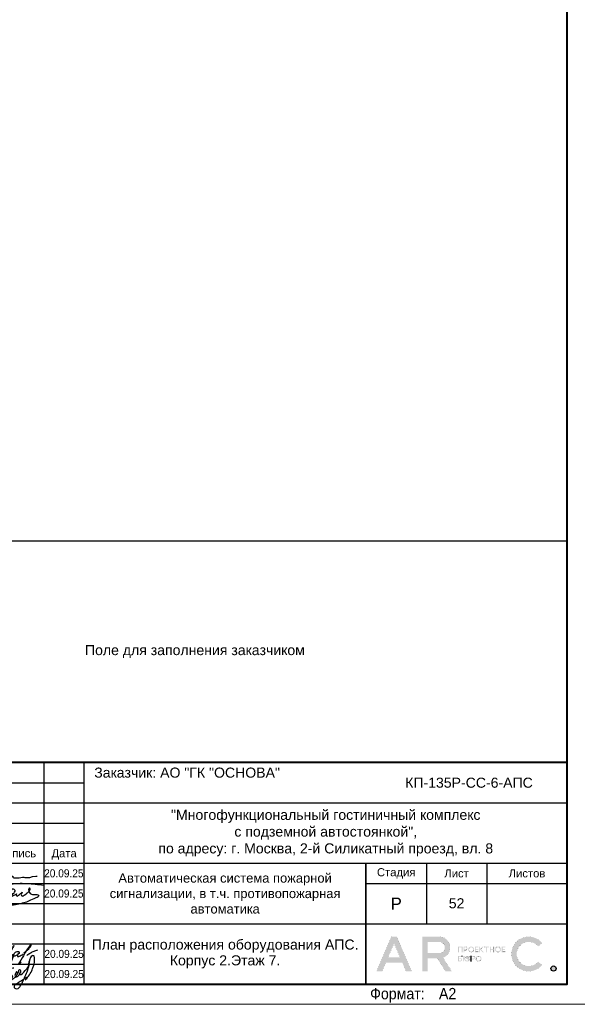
# Model space of a CAD drawing. Header units: millimetres. Extents: x 105028 to 874735, y -568483 to 191941.
# Tile 128 of 135: x 734631 to 748485, y 78334 to 102777. Entities that reach past the tile are written whole.
import ezdxf
from ezdxf.enums import TextEntityAlignment as Align

# ---------------------------------------------------------------- set-up
doc = ezdxf.new("R2010")
doc.units = ezdxf.units.MM
doc.layers.get('Defpoints').update_dxf_attribs({"color": 252})
for name, color, linetype, lineweight in [('DB CP Оформление', 7, 'Continuous', 25), ('Z-000-P_SCHED', 7, 'Continuous', 20), ('Рамка', 7, 'Continuous', 18)]:
    doc.layers.add(name, color=color, linetype=linetype, lineweight=lineweight)
doc.layers.add('DB CP Подписи', color=7, linetype='Continuous', lineweight=25, true_color=0x0a45f5)
doc.layers.add('формат', color=250, linetype='Continuous')
doc.styles.add('Arial', font='arial.ttf', dxfattribs={"width": 0.9, "height": 699.9999999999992})
doc.styles.add('CP.Text', font='arial.ttf')
doc.styles.add('CP.Text дата', font='arial.ttf', dxfattribs={"width": 0.9})

# ---------------------------------------------------------------- blocks, each defined once
blk = doc.blocks.new('*U56')
at = {"color": 0, "lineweight": 0}
blk.add_lwpolyline([(-420, -1.69149813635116e-14), (6.661338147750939e-14, 6.661338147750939e-14), (-1.377945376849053e-14, 594.0000000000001), (-420.0000000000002, 594.0000000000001)], close=True, dxfattribs=at)
at = {"lineweight": 40}
blk.add_lwpolyline([(-400, 4.999999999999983), (-4.999999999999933, 5.000000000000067), (-5.000000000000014, 589.0000000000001), (-400.0000000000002, 589.0000000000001)], close=True, dxfattribs=at)
at = {"style": 'Arial', "width": 0.9}
blk.add_text('Формат:', height=2.8, dxfattribs=at).set_placement((-53.97311837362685, 1.250000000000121))
at = {"style": 'Arial', "width": 0.9, "flags": 8}
blk.add_attdef('FORMAT', (-36.87188609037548, 1.257088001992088), '', height=2.8, dxfattribs=at)
blk = doc.blocks.new('Попов')
at = {"layer": 'DB CP Подписи', "color": 160, "true_color": 0x0a45f5}
for points in [[(7.394956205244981, 7.032094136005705), (4.284556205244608, 0.8400941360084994), (3.982156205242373, 0.4944941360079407), (3.665356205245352, 0.2583778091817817), (3.190156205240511, 0.09837780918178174), (2.801356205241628, 0.2064941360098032), (2.509696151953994, 0.451294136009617), (2.383756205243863, 0.7680941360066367), (2.429696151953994, 0.9984941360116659), (2.62855620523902, 1.243294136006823), (3.319756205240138, 1.603294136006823), (3.895756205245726, 1.848094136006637), (4.370956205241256, 1.992094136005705), (4.918156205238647, 1.992094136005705)], [(5.979696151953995, 4.069175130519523), (4.859696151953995, -0.1216221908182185), (5.311356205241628, 0.624094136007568), (5.311356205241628, 0.8688941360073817), (5.624396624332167, 1.697142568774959), (6.247356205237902, 2.150494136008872), (6.650556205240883, 2.323294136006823), (6.909756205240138, 2.323294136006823), (7.125756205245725, 2.150494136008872), (7.125756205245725, 1.747294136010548), (6.82335620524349, 1.243294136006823), (6.333756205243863, 0.7968941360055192), (5.714556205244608, 0.5088941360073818), (5.412156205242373, 0.5952941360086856), (5.49855620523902, 1.286494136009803), (5.817585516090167, 1.879286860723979), (5.714556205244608, 1.286494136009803), (5.829756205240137, 0.9552941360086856), (6.146556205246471, 0.8832941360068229), (6.794556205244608, 1.012894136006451), (7.528956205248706, 1.459294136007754), (8.119356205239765, 2.064094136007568), (8.407356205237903, 2.510494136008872), (8.407356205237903, 2.899294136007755), (8.320956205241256, 3.028894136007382), (8.090556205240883, 2.956894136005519), (7.816956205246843, 2.366494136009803), (7.816956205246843, 1.963294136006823), (7.989756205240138, 1.776094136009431), (8.364156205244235, 1.891294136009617), (8.82495620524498, 2.323294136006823), (9.055356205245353, 2.697694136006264), (9.271356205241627, 3.302494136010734), (9.012156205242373, 3.561694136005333), (8.882556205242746, 3.561694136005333), (8.709696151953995, 3.3600941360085), (8.709696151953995, 2.978377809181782), (9.039696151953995, 2.408377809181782), (10.349696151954, 3.378377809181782), (11.11969615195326, 4.410259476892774), (11.27818451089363, 5.133235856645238), (11.35539592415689, 5.654323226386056), (11.38831620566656, 5.819447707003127), (11.35539592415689, 5.654323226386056)], [(7.394956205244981, 7.032094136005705), (6.962956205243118, 6.427294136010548), (4.918156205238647, 1.992094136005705)], [(8.094156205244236, 0.03369413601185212), (8.828556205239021, 0.5520941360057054), (9.980556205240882, 1.272094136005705), (10.85895620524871, 1.761694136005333), (10.41255620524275, 1.084894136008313), (11.57895620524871, 2.611294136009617), (12.16935620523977, 3.84969413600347), (12.471756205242, 4.713694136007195), (12.629696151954, 5.419294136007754), (12.689696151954, 6.2400941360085), (12.54375620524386, 6.945694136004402), (12.34215620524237, 7.075294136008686), (12.03975620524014, 7.075294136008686), (11.64969615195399, 6.6000941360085), (11.379696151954, 5.779294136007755), (11.21895620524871, 4.728094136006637), (10.72935620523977, 3.014494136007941), (9.418956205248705, 0.0336941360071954)], [(3.521356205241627, 2.971294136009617), (3.294445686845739, 2.859738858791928), (4.789696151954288, 2.859738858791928)], [(3.521356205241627, 2.971294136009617), (4.126156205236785, 3.244894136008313), (4.932556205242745, 3.475294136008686), (6.444556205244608, 3.835294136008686), (7.495756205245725, 4.080094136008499)], [(1.534156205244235, 0.8688941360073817), (1.303756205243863, 1.041694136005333), (1.217356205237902, 1.214494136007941), (1.447756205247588, 1.416094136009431), (2.038156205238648, 1.603294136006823), (2.815756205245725, 1.761694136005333), (3.506956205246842, 1.876894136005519), (4.357209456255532, 1.989153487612), (4.918156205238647, 1.992094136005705)]]:
    blk.add_spline(points, degree=3, dxfattribs=at)
at = {"layer": 'DB CP Подписи'}
blk.add_spline([(8.094156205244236, 0.03369413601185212), (7.791756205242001, -0.2544480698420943), (7.618956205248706, -0.4847058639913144), (7.618956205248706, -0.8015058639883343), (7.950156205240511, -1.060705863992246), (8.569356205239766, -1.060705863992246), (8.943756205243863, -0.7583058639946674), (9.116556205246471, -0.4991058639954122), (9.418956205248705, 0.0336941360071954)], degree=3, dxfattribs=at)
blk = doc.blocks.new('A$Cf51998ab')
at = {"layer": 'DB CP Подписи'}
for points in [[(2.024743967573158, 7.175397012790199), (0.02474396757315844, 3.175397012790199), (2.524743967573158, 0.1753970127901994), (9.524743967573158, 6.675397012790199), (17.02474396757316, 19.1753970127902), (23.52474396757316, 28.6753970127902), (29.02474396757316, 35.6753970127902), (35.52474396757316, 43.6753970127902), (36.52474396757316, 44.6753970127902), (30.02474396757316, 30.6753970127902), (28.52474396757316, 26.1753970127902), (28.52474396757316, 25.1753970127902), (31.52474396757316, 26.6753970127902), (36.02474396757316, 30.1753970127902), (43.52474396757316, 36.1753970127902), (45.52474396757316, 39.1753970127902), (47.52474396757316, 42.6753970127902), (47.52474396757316, 43.1753970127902), (48.02474396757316, 44.1753970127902), (40.52474396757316, 31.1753970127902), (37.52474396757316, 25.6753970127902), (40.52474396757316, 25.1753970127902), (47.02474396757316, 28.6753970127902), (47.52474396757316, 29.1753970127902)], [(66.52474396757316, 31.6753970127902), (75.02474396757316, 39.1753970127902), (79.02474396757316, 43.6753970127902), (79.52474396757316, 46.6753970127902), (75.02474396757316, 41.6753970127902), (69.02474396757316, 32.6753970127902), (61.02474396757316, 18.6753970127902), (57.02474396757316, 11.6753970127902), (61.52474396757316, 15.6753970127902)], [(71.80259313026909, 27.23596012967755), (75.18207571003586, 30.02247973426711), (81.43411698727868, 33.40007838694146), (87.77064376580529, 36.27103771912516), (91.06563812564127, 37.45319772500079)], [(57.52474396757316, 34.1753970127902), (54.52474396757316, 34.1753970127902), (50.02474396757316, 31.1753970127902), (49.52474396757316, 26.1753970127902), (54.02474396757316, 27.6753970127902), (56.02474396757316, 29.1753970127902), (58.02474396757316, 33.1753970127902), (57.52474396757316, 34.1753970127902)], [(59.02474396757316, 30.6753970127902), (55.49455854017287, 28.71229258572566), (55.52474396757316, 25.6753970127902), (57.52474396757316, 25.6753970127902), (62.02474396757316, 27.6753970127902), (65.02474396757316, 29.6753970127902), (65.52474396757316, 30.1753970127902)]]:
    blk.add_spline(points, degree=3, dxfattribs=at)
blk = doc.blocks.new('Лого')
at = {"layer": 'DB CP Оформление'}
h = blk.add_hatch(color=0, dxfattribs=at)
edge = h.paths.add_edge_path()
edge.add_line((-3.149615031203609, 491.8564630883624), (-2.145539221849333, 491.0307320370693))
edge.add_arc((-5.466713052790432, 493.7619962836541), 4.300000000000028, 39.43316774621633, 320.5668322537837, ccw=False)
edge.add_line((-2.145539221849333, 496.4932605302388), (-3.149615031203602, 495.6675294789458))
edge.add_arc((-5.466713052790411, 493.7619962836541), 3.000000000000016, 39.43316774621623, 320.5668322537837)
edge = h.paths.add_edge_path()
edge.add_arc((0.7039796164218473, 490.1453402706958), 0.65, 0, 360)
h.paths.add_polyline_path([(-38.91856638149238, 496.3972109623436), (-37.43639440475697, 492.9290438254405), (-40.40073835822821, 492.9290438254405)], flags=16)
edge = h.paths.add_edge_path(flags=16)
edge.add_line((-30.56831019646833, 493.9825875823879), (-27.63778042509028, 493.9825875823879))
edge.add_arc((-27.63778042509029, 495.2825875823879), 1.299999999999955, 270.0000000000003, 360.0000000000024)
edge.add_line((-26.33778042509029, 495.2825875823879), (-26.33778042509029, 495.4512324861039))
edge.add_arc((-27.63778042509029, 495.4512324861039), 1.300000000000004, 359.9999999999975, 449.9999999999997)
edge.add_line((-27.63778042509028, 496.7512324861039), (-30.56831019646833, 496.7512324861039))
edge.add_line((-30.56831019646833, 496.7512324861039), (-30.56831019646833, 493.9825875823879))
h.paths.add_polyline_path([(-35.9689509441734, 489.4953402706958), (-36.88082038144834, 491.6290438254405), (-40.956312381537, 491.6290438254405), (-41.8681818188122, 489.4953402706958), (-43.28192242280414, 489.4953402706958), (-39.6254366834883, 498.0512324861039), (-38.21169607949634, 498.0512324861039), (-34.55521034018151, 489.4953402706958)])
edge = h.paths.add_edge_path()
edge.add_line((-30.56831019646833, 489.4953402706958), (-31.86831019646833, 489.4953402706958))
edge.add_line((-31.86831019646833, 489.4953402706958), (-31.86831019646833, 498.0512324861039))
edge.add_line((-31.86831019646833, 498.0512324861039), (-27.63778042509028, 498.0512324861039))
edge.add_arc((-27.63778042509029, 495.4512324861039), 2.600000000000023, 0, 89.99999999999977, ccw=False)
edge.add_line((-25.03778042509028, 495.4512324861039), (-25.03778042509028, 495.2825875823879))
edge.add_arc((-27.63778042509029, 495.2825875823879), 2.600000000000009, -70.23716168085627, 0, ccw=False)
edge.add_line((-26.75864866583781, 492.8357268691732), (-24.6131234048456, 489.4953402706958))
edge.add_line((-24.6131234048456, 489.4953402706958), (-26.15818166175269, 489.4953402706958))
edge.add_line((-26.15818166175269, 489.4953402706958), (-28.20534579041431, 492.6825875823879))
edge.add_line((-28.20534579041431, 492.6825875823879), (-30.56831019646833, 492.6825875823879))
edge.add_line((-30.56831019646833, 492.6825875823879), (-30.56831019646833, 489.4953402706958))
edge = h.paths.add_edge_path(flags=16)
edge.add_line((-21.27053753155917, 492.6928723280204), (-21.27053753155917, 492.5228723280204))
edge.add_arc((-20.82053753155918, 492.5228723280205), 0.4499999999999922, 180.0000000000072, 270.0000000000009)
edge.add_line((-20.82053753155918, 492.0728723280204), (-20.69150461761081, 492.0728723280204))
edge.add_arc((-20.6915046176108, 492.5228723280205), 0.4500000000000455, 269.9999999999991, 359.9999999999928)
edge.add_line((-20.24150461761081, 492.5228723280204), (-20.24150461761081, 492.6928723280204))
edge.add_arc((-20.69150461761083, 492.6928723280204), 0.4500000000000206, 0, 89.99999999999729)
edge.add_line((-20.69150461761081, 493.1428723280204), (-20.82053753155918, 493.1428723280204))
edge.add_arc((-20.82053753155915, 492.6928723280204), 0.4500000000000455, 90.00000000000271, 180)
edge = h.paths.add_edge_path(flags=17)
edge.add_line((-21.62964566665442, 491.9228723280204), (-21.62964566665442, 492.5328723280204))
edge.add_line((-21.62964566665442, 492.5328723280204), (-21.45053753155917, 492.5328723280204))
edge.add_line((-21.45053753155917, 492.5328723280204), (-21.45053753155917, 492.5228723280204))
edge.add_arc((-20.85053753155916, 492.5228723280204), 0.6000000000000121, 180, 269.999999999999)
edge.add_line((-20.85053753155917, 491.9228723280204), (-20.66150461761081, 491.9228723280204))
edge.add_arc((-20.66150461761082, 492.5228723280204), 0.6000000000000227, 270.000000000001, 360)
edge.add_line((-20.06150461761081, 492.5228723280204), (-20.06150461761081, 492.6928723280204))
edge.add_arc((-20.66150461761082, 492.6928723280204), 0.6000000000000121, 0, 89.99999999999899)
edge.add_line((-20.66150461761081, 493.2928723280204), (-20.85053753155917, 493.2928723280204))
edge.add_arc((-20.85053753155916, 492.6928723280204), 0.6000000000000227, 90.00000000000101, 180)
edge.add_line((-21.45053753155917, 492.6928723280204), (-21.45053753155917, 492.6828723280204))
edge.add_line((-21.45053753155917, 492.6828723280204), (-21.62964566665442, 492.6828723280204))
edge.add_line((-21.62964566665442, 492.6828723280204), (-21.62964566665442, 493.2928723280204))
edge.add_line((-21.62964566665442, 493.2928723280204), (-21.80964566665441, 493.2928723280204))
edge.add_line((-21.80964566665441, 493.2928723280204), (-21.80964566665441, 491.9228723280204))
edge.add_line((-21.80964566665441, 491.9228723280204), (-21.62964566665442, 491.9228723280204))
edge = h.paths.add_edge_path(flags=16)
edge.add_line((-18.44160413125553, 492.6928723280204), (-18.44160413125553, 492.5228723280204))
edge.add_arc((-17.99160413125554, 492.5228723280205), 0.4499999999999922, 180.0000000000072, 270.0000000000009)
edge.add_line((-17.99160413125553, 492.0728723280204), (-17.86257121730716, 492.0728723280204))
edge.add_arc((-17.86257121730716, 492.5228723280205), 0.4500000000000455, 269.9999999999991, 359.9999999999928)
edge.add_line((-17.41257121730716, 492.5228723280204), (-17.41257121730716, 492.6928723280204))
edge.add_arc((-17.86257121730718, 492.6928723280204), 0.4500000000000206, 0, 89.99999999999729)
edge.add_line((-17.86257121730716, 493.1428723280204), (-17.99160413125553, 493.1428723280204))
edge.add_arc((-17.99160413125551, 492.6928723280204), 0.4500000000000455, 90.00000000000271, 180)
edge = h.paths.add_edge_path()
edge.add_line((-18.62160413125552, 492.6928723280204), (-18.62160413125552, 492.5228723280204))
edge.add_arc((-18.02160413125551, 492.5228723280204), 0.6000000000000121, 180, 269.999999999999)
edge.add_line((-18.02160413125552, 491.9228723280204), (-17.83257121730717, 491.9228723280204))
edge.add_arc((-17.83257121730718, 492.5228723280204), 0.6000000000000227, 270.000000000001, 360)
edge.add_line((-17.23257121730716, 492.5228723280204), (-17.23257121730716, 492.6928723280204))
edge.add_arc((-17.83257121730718, 492.6928723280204), 0.6000000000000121, 0, 89.99999999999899)
edge.add_line((-17.83257121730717, 493.2928723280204), (-18.02160413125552, 493.2928723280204))
edge.add_arc((-18.02160413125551, 492.6928723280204), 0.6000000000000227, 90.00000000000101, 180)
edge = h.paths.add_edge_path(flags=16)
edge.add_line((-13.61226025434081, 494.9777851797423), (-13.61226025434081, 494.8077851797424))
edge.add_arc((-13.16226025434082, 494.8077851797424), 0.4499999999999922, 180.0000000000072, 270.0000000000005)
edge.add_line((-13.16226025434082, 494.3577851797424), (-13.03322734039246, 494.3577851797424))
edge.add_arc((-13.03322734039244, 494.8077851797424), 0.4500000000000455, 269.9999999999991, 359.9999999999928)
edge.add_line((-12.58322734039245, 494.8077851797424), (-12.58322734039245, 494.9777851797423))
edge.add_arc((-13.03322734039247, 494.9777851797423), 0.4500000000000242, 0, 89.99999999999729)
edge.add_line((-13.03322734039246, 495.4277851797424), (-13.16226025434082, 495.4277851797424))
edge.add_arc((-13.16226025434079, 494.9777851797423), 0.4500000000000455, 90.00000000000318, 180)
edge = h.paths.add_edge_path()
edge.add_line((-13.79226025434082, 494.9777851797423), (-13.79226025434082, 494.8077851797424))
edge.add_arc((-13.19226025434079, 494.8077851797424), 0.6000000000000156, 180, 269.9999999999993)
edge.add_line((-13.19226025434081, 494.2077851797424), (-13.00322734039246, 494.2077851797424))
edge.add_arc((-13.00322734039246, 494.8077851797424), 0.6000000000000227, 270.000000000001, 360)
edge.add_line((-12.40322734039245, 494.8077851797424), (-12.40322734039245, 494.9777851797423))
edge.add_arc((-13.00322734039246, 494.9777851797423), 0.6000000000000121, 0, 89.99999999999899)
edge.add_line((-13.00322734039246, 495.5777851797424), (-13.19226025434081, 495.5777851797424))
edge.add_arc((-13.19226025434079, 494.9777851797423), 0.6000000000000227, 90.00000000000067, 180)
edge = h.paths.add_edge_path(flags=16)
edge.add_line((-20.28705089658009, 494.9777851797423), (-20.28705089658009, 494.8077851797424))
edge.add_arc((-19.8370508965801, 494.8077851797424), 0.4499999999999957, 180.0000000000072, 270.0000000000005)
edge.add_line((-19.83705089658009, 494.3577851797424), (-19.70801798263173, 494.3577851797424))
edge.add_arc((-19.70801798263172, 494.8077851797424), 0.4500000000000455, 269.9999999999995, 359.9999999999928)
edge.add_line((-19.25801798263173, 494.8077851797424), (-19.25801798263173, 494.9777851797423))
edge.add_arc((-19.70801798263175, 494.9777851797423), 0.4500000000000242, 0, 89.99999999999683)
edge.add_line((-19.70801798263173, 495.4277851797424), (-19.83705089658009, 495.4277851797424))
edge.add_arc((-19.83705089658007, 494.9777851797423), 0.4500000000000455, 90.00000000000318, 180)
edge = h.paths.add_edge_path()
edge.add_line((-20.46705089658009, 494.9777851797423), (-20.46705089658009, 494.8077851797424))
edge.add_arc((-19.86705089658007, 494.8077851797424), 0.6000000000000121, 180, 269.999999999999)
edge.add_line((-19.86705089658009, 494.2077851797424), (-19.67801798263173, 494.2077851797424))
edge.add_arc((-19.67801798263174, 494.8077851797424), 0.6000000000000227, 270.000000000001, 360)
edge.add_line((-19.07801798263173, 494.8077851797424), (-19.07801798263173, 494.9777851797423))
edge.add_arc((-19.67801798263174, 494.9777851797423), 0.6000000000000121, 0, 89.99999999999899)
edge.add_line((-19.67801798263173, 495.5777851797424), (-19.86705089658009, 495.5777851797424))
edge.add_arc((-19.86705089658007, 494.9777851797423), 0.6000000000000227, 90.00000000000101, 180)
edge = h.paths.add_edge_path(flags=16)
edge.add_arc((-19.22667760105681, 492.7878723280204), 0.1800000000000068, 270.0000000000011, 360)
edge.add_line((-19.04667760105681, 492.7878723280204), (-19.0466776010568, 492.9328723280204))
edge.add_arc((-19.22667760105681, 492.9328723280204), 0.1800000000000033, 0, 89.99999999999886)
edge.add_line((-19.2266776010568, 493.1128723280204), (-19.63443714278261, 493.1128723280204))
edge.add_line((-19.63443714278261, 493.1128723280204), (-19.6344371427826, 492.6078723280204))
edge.add_line((-19.6344371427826, 492.6078723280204), (-19.22667760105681, 492.6078723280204))
edge = h.paths.add_edge_path()
edge.add_line((-19.63443714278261, 491.9228723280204), (-19.81443714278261, 491.9228723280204))
edge.add_line((-19.81443714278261, 491.9228723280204), (-19.81443714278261, 493.2928723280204))
edge.add_line((-19.81443714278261, 493.2928723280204), (-19.2266776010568, 493.2928723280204))
edge.add_arc((-19.2266776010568, 492.9328723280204), 0.3600000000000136, 0, 89.99999999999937, ccw=False)
edge.add_line((-18.8666776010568, 492.9328723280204), (-18.86667760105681, 492.7878723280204))
edge.add_arc((-19.22667760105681, 492.7878723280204), 0.3600000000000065, -89.99999999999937, 0, ccw=False)
edge.add_line((-19.22667760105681, 492.4278723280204), (-19.63443714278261, 492.4278723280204))
edge.add_line((-19.63443714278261, 492.4278723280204), (-19.63443714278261, 491.9228723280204))
edge = h.paths.add_edge_path(flags=16)
edge.add_line((-22.41432519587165, 492.0728723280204), (-22.81592550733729, 492.0728723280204))
edge.add_line((-22.81592550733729, 492.0728723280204), (-22.81592550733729, 492.5700955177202))
edge.add_line((-22.81592550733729, 492.5700955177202), (-22.41432519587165, 492.5700955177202))
edge.add_arc((-22.41432519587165, 492.3900955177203), 0.17999999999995, -1.807620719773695e-11, 89.99999999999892, ccw=False)
edge.add_line((-22.23432519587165, 492.3900955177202), (-22.23432519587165, 492.2528723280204))
edge.add_arc((-22.41432519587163, 492.2528723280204), 0.1799999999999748, -90.00000000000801, 0, ccw=False)
h.paths.add_polyline_path([(-16.95626591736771, 495.5777851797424), (-17.51223811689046, 494.9677851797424), (-17.55459530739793, 494.9677851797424), (-17.55459530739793, 495.5777851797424), (-17.73459530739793, 495.5777851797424), (-17.73459530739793, 494.2077851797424), (-17.55459530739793, 494.2077851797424), (-17.55459530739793, 494.8177851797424), (-17.47826675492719, 494.8177851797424), (-16.92229455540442, 494.2077851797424), (-16.67874821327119, 494.2077851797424), (-17.32006333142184, 494.9114214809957), (-16.71271957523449, 495.5777851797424)])
edge = h.paths.add_edge_path()
edge.add_line((-22.10894538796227, 493.1128723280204), (-22.8159255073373, 493.1128723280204))
edge.add_line((-22.8159255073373, 493.1128723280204), (-22.81592550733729, 492.7200955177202))
edge.add_line((-22.81592550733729, 492.7200955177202), (-22.41432519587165, 492.7200955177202))
edge.add_arc((-22.41432519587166, 492.3600955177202), 0.3600000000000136, 0, 89.99999999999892, ccw=False)
edge.add_line((-22.05432519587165, 492.3600955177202), (-22.05432519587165, 492.2828723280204))
edge.add_arc((-22.41432519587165, 492.2828723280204), 0.3600000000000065, -89.99999999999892, 0, ccw=False)
edge.add_line((-22.41432519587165, 491.9228723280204), (-23.01592550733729, 491.9228723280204))
edge.add_line((-23.01592550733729, 491.9228723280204), (-23.01592550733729, 493.2928723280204))
edge.add_line((-23.01592550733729, 493.2928723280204), (-22.10894538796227, 493.2928723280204))
edge.add_line((-22.10894538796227, 493.2928723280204), (-22.10894538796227, 493.1128723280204))
h.paths.add_polyline_path([(-15.99401623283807, 495.3977851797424), (-16.45775531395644, 495.3977851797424), (-16.45775531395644, 495.5777851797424), (-15.35027715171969, 495.5777851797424), (-15.35027715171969, 495.3977851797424), (-15.81401623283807, 495.3977851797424), (-15.81401623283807, 494.2077851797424), (-15.99401623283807, 494.2077851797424)])
h.paths.add_polyline_path([(-14.219327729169, 494.9827851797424), (-14.219327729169, 495.5777851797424), (-14.039327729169, 495.5777851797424), (-14.039327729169, 494.2077851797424), (-14.219327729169, 494.2077851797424), (-14.219327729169, 494.8027851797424), (-14.92320967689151, 494.8027851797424), (-14.92320967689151, 494.2077851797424), (-15.10320967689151, 494.2077851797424), (-15.10320967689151, 495.5777851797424), (-14.92320967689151, 495.5777851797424), (-14.92320967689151, 494.9827851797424)])
h.paths.add_polyline_path([(-11.97615986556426, 494.8027851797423), (-11.97615986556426, 494.3877851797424), (-11.30687213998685, 494.3877851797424), (-11.30687213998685, 494.2077851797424), (-12.15615986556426, 494.2077851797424), (-12.15615986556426, 495.5777851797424), (-11.30687213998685, 495.5777851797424), (-11.30687213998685, 495.3977851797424), (-11.97615986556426, 495.3977851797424), (-11.97615986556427, 494.9827851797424), (-11.34484040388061, 494.9827851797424), (-11.34484040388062, 494.8027851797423)])
edge = h.paths.add_edge_path(flags=16)
edge.add_arc((-21.07411837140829, 495.0727851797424), 0.1800000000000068, 270.0000000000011, 360)
edge.add_line((-20.89411837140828, 495.0727851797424), (-20.89411837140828, 495.2177851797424))
edge.add_arc((-21.07411837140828, 495.2177851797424), 0.1800000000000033, 0, 89.99999999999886)
edge.add_line((-21.07411837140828, 495.3977851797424), (-21.48187791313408, 495.3977851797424))
edge.add_line((-21.48187791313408, 495.3977851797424), (-21.48187791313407, 494.8927851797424))
edge.add_line((-21.48187791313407, 494.8927851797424), (-21.07411837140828, 494.8927851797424))
h.paths.add_polyline_path([(-22.81592550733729, 494.2077851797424), (-23.01592550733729, 494.2077851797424), (-23.01592550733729, 495.5777851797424), (-21.90894538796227, 495.5777851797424), (-21.90894538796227, 494.2077851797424), (-22.10894538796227, 494.2077851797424), (-22.10894538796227, 495.3977851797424), (-22.81592550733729, 495.3977851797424)])
h.paths.add_polyline_path([(-18.65095050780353, 494.8027851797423), (-18.65095050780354, 494.3877851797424), (-17.98166278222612, 494.3877851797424), (-17.98166278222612, 494.2077851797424), (-18.83095050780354, 494.2077851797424), (-18.83095050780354, 495.5777851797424), (-17.98166278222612, 495.5777851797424), (-17.98166278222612, 495.3977851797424), (-18.65095050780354, 495.3977851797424), (-18.65095050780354, 494.9827851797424), (-18.01963104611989, 494.9827851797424), (-18.01963104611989, 494.8027851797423)])
edge = h.paths.add_edge_path()
edge.add_line((-21.48187791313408, 494.2077851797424), (-21.66187791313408, 494.2077851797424))
edge.add_line((-21.66187791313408, 494.2077851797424), (-21.66187791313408, 495.5777851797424))
edge.add_line((-21.66187791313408, 495.5777851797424), (-21.07411837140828, 495.5777851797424))
edge.add_arc((-21.07411837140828, 495.2177851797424), 0.3600000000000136, 0, 89.99999999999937, ccw=False)
edge.add_line((-20.71411837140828, 495.2177851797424), (-20.71411837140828, 495.0727851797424))
edge.add_arc((-21.07411837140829, 495.0727851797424), 0.3600000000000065, -89.99999999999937, 0, ccw=False)
edge.add_line((-21.07411837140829, 494.7127851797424), (-21.48187791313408, 494.7127851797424))
edge.add_line((-21.48187791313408, 494.7127851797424), (-21.48187791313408, 494.2077851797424))
edge = h.paths.add_edge_path()
edge.add_line((-19.81443714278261, 493.2928723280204), (-19.81443714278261, 491.9228723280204))
edge.add_line((-22.10894538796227, 493.2928723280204), (-22.10894538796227, 493.1128723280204))
at = {"layer": 'DB CP Оформление', "color": 0}
for p, q in [((-22.10894538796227, 493.2928723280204), (-22.10894538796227, 493.1128723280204)), ((-19.81443714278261, 493.2928723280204), (-19.81443714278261, 491.9228723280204))]:
    blk.add_line(p, q, dxfattribs=at)
at = {"layer": 'DB CP Оформление', "color": 0, "const_width": 0.01}
for points in [[(-35.9689509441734, 489.4953402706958), (-36.88082038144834, 491.6290438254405), (-40.956312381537, 491.6290438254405), (-41.8681818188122, 489.4953402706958), (-43.28192242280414, 489.4953402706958), (-39.6254366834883, 498.0512324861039), (-38.21169607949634, 498.0512324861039), (-34.55521034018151, 489.4953402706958)], [(-38.91856638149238, 496.3972109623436), (-37.43639440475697, 492.9290438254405), (-40.40073835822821, 492.9290438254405)], [(-22.81592550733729, 494.2077851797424), (-23.01592550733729, 494.2077851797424), (-23.01592550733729, 495.5777851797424), (-21.90894538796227, 495.5777851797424), (-21.90894538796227, 494.2077851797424), (-22.10894538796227, 494.2077851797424), (-22.10894538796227, 495.3977851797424), (-22.81592550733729, 495.3977851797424)], [(-18.65095050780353, 494.8027851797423), (-18.65095050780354, 494.3877851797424), (-17.98166278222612, 494.3877851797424), (-17.98166278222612, 494.2077851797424), (-18.83095050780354, 494.2077851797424), (-18.83095050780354, 495.5777851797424), (-17.98166278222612, 495.5777851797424), (-17.98166278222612, 495.3977851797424), (-18.65095050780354, 495.3977851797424), (-18.65095050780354, 494.9827851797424), (-18.01963104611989, 494.9827851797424), (-18.01963104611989, 494.8027851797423)], [(-16.95626591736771, 495.5777851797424), (-17.51223811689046, 494.9677851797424), (-17.55459530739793, 494.9677851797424), (-17.55459530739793, 495.5777851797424), (-17.73459530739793, 495.5777851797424), (-17.73459530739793, 494.2077851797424), (-17.55459530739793, 494.2077851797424), (-17.55459530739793, 494.8177851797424), (-17.47826675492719, 494.8177851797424), (-16.92229455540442, 494.2077851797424), (-16.67874821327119, 494.2077851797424), (-17.32006333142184, 494.9114214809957), (-16.71271957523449, 495.5777851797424)], [(-15.99401623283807, 495.3977851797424), (-16.45775531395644, 495.3977851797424), (-16.45775531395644, 495.5777851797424), (-15.35027715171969, 495.5777851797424), (-15.35027715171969, 495.3977851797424), (-15.81401623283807, 495.3977851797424), (-15.81401623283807, 494.2077851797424), (-15.99401623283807, 494.2077851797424)], [(-14.219327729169, 494.9827851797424), (-14.219327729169, 495.5777851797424), (-14.039327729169, 495.5777851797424), (-14.039327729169, 494.2077851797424), (-14.219327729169, 494.2077851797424), (-14.219327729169, 494.8027851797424), (-14.92320967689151, 494.8027851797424), (-14.92320967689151, 494.2077851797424), (-15.10320967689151, 494.2077851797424), (-15.10320967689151, 495.5777851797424), (-14.92320967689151, 495.5777851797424), (-14.92320967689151, 494.9827851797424)], [(-11.97615986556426, 494.8027851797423), (-11.97615986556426, 494.3877851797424), (-11.30687213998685, 494.3877851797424), (-11.30687213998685, 494.2077851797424), (-12.15615986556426, 494.2077851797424), (-12.15615986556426, 495.5777851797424), (-11.30687213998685, 495.5777851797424), (-11.30687213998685, 495.3977851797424), (-11.97615986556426, 495.3977851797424), (-11.97615986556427, 494.9827851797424), (-11.34484040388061, 494.9827851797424), (-11.34484040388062, 494.8027851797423)]]:
    blk.add_lwpolyline(points, close=True, dxfattribs=at)
for points in [[(-30.56831019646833, 489.4953402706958), (-31.86831019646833, 489.4953402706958), (-31.86831019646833, 498.0512324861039), (-27.63778042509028, 498.0512324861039, -0.414213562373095), (-25.03778042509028, 495.4512324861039), (-25.03778042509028, 495.2825875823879, -0.316436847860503), (-26.75864866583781, 492.8357268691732), (-24.6131234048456, 489.4953402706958), (-26.15818166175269, 489.4953402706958), (-28.20534579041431, 492.6825875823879), (-30.56831019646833, 492.6825875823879)], [(-30.56831019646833, 493.9825875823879), (-27.63778042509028, 493.9825875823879, 0.414213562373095), (-26.33778042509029, 495.2825875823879), (-26.33778042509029, 495.4512324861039, 0.414213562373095), (-27.63778042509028, 496.7512324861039), (-30.56831019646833, 496.7512324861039)], [(-3.149615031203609, 491.8564630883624), (-2.145539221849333, 491.0307320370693, -2.790346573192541), (-2.145539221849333, 496.4932605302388), (-3.149615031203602, 495.6675294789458, 2.790346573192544)], [(-21.48187791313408, 494.2077851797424), (-21.66187791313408, 494.2077851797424), (-21.66187791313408, 495.5777851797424), (-21.07411837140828, 495.5777851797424, -0.4142135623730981), (-20.71411837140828, 495.2177851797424), (-20.71411837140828, 495.0727851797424, -0.4142135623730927), (-21.07411837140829, 494.7127851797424), (-21.48187791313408, 494.7127851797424)], [(-21.07411837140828, 494.8927851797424, 0.4142135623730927), (-20.89411837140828, 495.0727851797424), (-20.89411837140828, 495.2177851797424, 0.4142135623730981), (-21.07411837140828, 495.3977851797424), (-21.48187791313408, 495.3977851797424), (-21.48187791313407, 494.8927851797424)], [(-20.46705089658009, 494.9777851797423), (-20.46705089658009, 494.8077851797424, 0.414213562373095), (-19.86705089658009, 494.2077851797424), (-19.67801798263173, 494.2077851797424, 0.414213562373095), (-19.07801798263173, 494.8077851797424), (-19.07801798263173, 494.9777851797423, 0.414213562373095), (-19.67801798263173, 495.5777851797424), (-19.86705089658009, 495.5777851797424, 0.414213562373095)], [(-20.28705089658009, 494.9777851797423), (-20.28705089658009, 494.8077851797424, 0.414213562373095), (-19.83705089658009, 494.3577851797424), (-19.70801798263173, 494.3577851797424, 0.414213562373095), (-19.25801798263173, 494.8077851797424), (-19.25801798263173, 494.9777851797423, 0.414213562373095), (-19.70801798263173, 495.4277851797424), (-19.83705089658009, 495.4277851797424, 0.414213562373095)], [(-13.79226025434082, 494.9777851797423), (-13.79226025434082, 494.8077851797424, 0.414213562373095), (-13.19226025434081, 494.2077851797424), (-13.00322734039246, 494.2077851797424, 0.414213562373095), (-12.40322734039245, 494.8077851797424), (-12.40322734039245, 494.9777851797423, 0.414213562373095), (-13.00322734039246, 495.5777851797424), (-13.19226025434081, 495.5777851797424, 0.414213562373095)], [(-13.61226025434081, 494.9777851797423), (-13.61226025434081, 494.8077851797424, 0.414213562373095), (-13.16226025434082, 494.3577851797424), (-13.03322734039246, 494.3577851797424, 0.414213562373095), (-12.58322734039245, 494.8077851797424), (-12.58322734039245, 494.9777851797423, 0.414213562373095), (-13.03322734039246, 495.4277851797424), (-13.16226025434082, 495.4277851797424, 0.414213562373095)], [(-22.10894538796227, 493.1128723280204), (-22.8159255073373, 493.1128723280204), (-22.81592550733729, 492.7200955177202), (-22.41432519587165, 492.7200955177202, -0.4142135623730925), (-22.05432519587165, 492.3600955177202), (-22.05432519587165, 492.2828723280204, -0.4142135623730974), (-22.41432519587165, 491.9228723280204), (-23.01592550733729, 491.9228723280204), (-23.01592550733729, 493.2928723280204), (-22.10894538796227, 493.2928723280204)], [(-22.41432519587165, 492.0728723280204), (-22.81592550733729, 492.0728723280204), (-22.81592550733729, 492.5700955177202), (-22.41432519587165, 492.5700955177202, -0.4142135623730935), (-22.23432519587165, 492.3900955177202), (-22.23432519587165, 492.2528723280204, -0.4142135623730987)], [(-21.62964566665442, 491.9228723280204), (-21.62964566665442, 492.5328723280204), (-21.45053753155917, 492.5328723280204), (-21.45053753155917, 492.5228723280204, 0.414213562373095), (-20.85053753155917, 491.9228723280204), (-20.66150461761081, 491.9228723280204, 0.414213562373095), (-20.06150461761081, 492.5228723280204), (-20.06150461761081, 492.6928723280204, 0.414213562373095), (-20.66150461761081, 493.2928723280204), (-20.85053753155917, 493.2928723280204, 0.414213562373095), (-21.45053753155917, 492.6928723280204), (-21.45053753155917, 492.6828723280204), (-21.62964566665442, 492.6828723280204), (-21.62964566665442, 493.2928723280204), (-21.80964566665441, 493.2928723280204), (-21.80964566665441, 491.9228723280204)], [(-21.27053753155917, 492.6928723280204), (-21.27053753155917, 492.5228723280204, 0.414213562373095), (-20.82053753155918, 492.0728723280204), (-20.69150461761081, 492.0728723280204, 0.414213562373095), (-20.24150461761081, 492.5228723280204), (-20.24150461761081, 492.6928723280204, 0.414213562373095), (-20.69150461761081, 493.1428723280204), (-20.82053753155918, 493.1428723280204, 0.414213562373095)], [(-19.63443714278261, 491.9228723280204), (-19.81443714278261, 491.9228723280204), (-19.81443714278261, 493.2928723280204), (-19.2266776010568, 493.2928723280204, -0.4142135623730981), (-18.8666776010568, 492.9328723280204), (-18.86667760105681, 492.7878723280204, -0.4142135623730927), (-19.22667760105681, 492.4278723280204), (-19.63443714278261, 492.4278723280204)], [(-19.22667760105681, 492.6078723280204, 0.4142135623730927), (-19.04667760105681, 492.7878723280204), (-19.0466776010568, 492.9328723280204, 0.4142135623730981), (-19.2266776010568, 493.1128723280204), (-19.63443714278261, 493.1128723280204), (-19.6344371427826, 492.6078723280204)], [(-18.62160413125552, 492.6928723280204), (-18.62160413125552, 492.5228723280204, 0.414213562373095), (-18.02160413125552, 491.9228723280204), (-17.83257121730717, 491.9228723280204, 0.414213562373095), (-17.23257121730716, 492.5228723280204), (-17.23257121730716, 492.6928723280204, 0.414213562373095), (-17.83257121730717, 493.2928723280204), (-18.02160413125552, 493.2928723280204, 0.414213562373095)], [(-18.44160413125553, 492.6928723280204), (-18.44160413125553, 492.5228723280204, 0.414213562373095), (-17.99160413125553, 492.0728723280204), (-17.86257121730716, 492.0728723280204, 0.414213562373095), (-17.41257121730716, 492.5228723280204), (-17.41257121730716, 492.6928723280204, 0.414213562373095), (-17.86257121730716, 493.1428723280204), (-17.99160413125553, 493.1428723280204, 0.414213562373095)]]:
    blk.add_lwpolyline(points, format="xyb", close=True, dxfattribs=at)
at = {"layer": 'DB CP Оформление', "color": 0}
blk.add_circle((0.7039796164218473, 490.1453402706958), 0.65, dxfattribs=at)
at = {"layer": 'Defpoints', "color": 0}
blk.add_lwpolyline([(-45.89650028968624, 501.2732863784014), (4.103499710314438, 501.2732863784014), (4.103499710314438, 486.2732863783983), (-45.89650028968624, 486.2732863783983)], close=True, dxfattribs=at)
blk = doc.blocks.new('A$C5BE547C8')
at = {"layer": 'DB CP Подписи', "color": 160, "true_color": 0x0a45f5}
for points in [[(553.6754189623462, 292.4671654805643), (541.1363445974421, 294.8536106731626), (543.5881781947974, 221.3447915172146), (618.3679039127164, 188.8783703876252), (688.8570107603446, 181.5274854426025), (702.341915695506, 169.2760206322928), (655.1448083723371, 128.8461685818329), (445.8771119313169, 43.72502877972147), (210.5232081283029, -1.356840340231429), (25.1820216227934, -2.336883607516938), (-119.9528827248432, 30.00445333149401), (-207.229957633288, 105.4676031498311), (-226.8427679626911, 202.491644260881), (-177.8107121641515, 263.2541753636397), (-54.24994114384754, 301.4757719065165), (189.9297362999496, 360.2782164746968), (498.8316938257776, 377.9189649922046), (787.0024744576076, 349.3846527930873)], [(-36.17550682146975, 134.4371501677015), (61.71678818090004, 412.4869762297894)], [(12.77064067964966, 273.4620631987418), (54.9465189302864, 284.4855278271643), (94.154754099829, 355.2698806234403), (190.2780455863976, 461.4464249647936), (197.8667517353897, 439.9583000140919)], [(12.77064067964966, 273.4620631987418), (53.68175455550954, 259.2054039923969), (47.35787273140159, 207.3811667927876), (60.00563637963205, 173.2529950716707), (97.94904722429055, 183.3650324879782)], [(97.94904722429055, 183.3650324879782), (177.0679458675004, 224.8184770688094), (161.8986921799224, 163.5096667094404), (207.1457470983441, 161.4226177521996), (266.314922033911, 204.5548820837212), (296.9437179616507, 255.3396693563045), (253.785020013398, 280.3842265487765), (197.7158576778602, 243.8061435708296), (177.076149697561, 224.897245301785)], [(240.4512582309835, 278.160545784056), (216.6761126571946, 242.9138925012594), (193.0570860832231, 200.9501308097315), (214.3763311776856, 163.8837520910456), (260.4151262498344, 165.1061032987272), (324.2741268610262, 195.7046833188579), (317.2758679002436, 178.2197674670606), (323.3993369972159, 165.9803596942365), (371.5122399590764, 186.0879841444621), (421.3747226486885, 228.0517155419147), (401.2547955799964, 186.9622102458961), (414.3764636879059, 162.4833644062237), (464.2389463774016, 183.4652452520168), (539.4700353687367, 247.2851138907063), (556.5207641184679, 274.5734312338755), (553.6754189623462, 292.4671654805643)]]:
    blk.add_spline(points, degree=3, dxfattribs=at)
blk = doc.blocks.new('Никачалов')
blk.add_lwpolyline([(-307.2528087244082, -10.52482762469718), (-266.7209943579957, -10.52482762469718), (-217.2917009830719, 12.19796214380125), (-151.053767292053, 56.65713122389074), (-104.5903002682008, 97.1639252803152), (-42.3079472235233, 148.5397506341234), (-2.762450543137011, 181.1417946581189), (25.90605847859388, 213.7455219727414), (43.7010164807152, 235.4819012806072), (55.56432182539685, 255.2404097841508), (61.49597449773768, 269.0720390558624), (48.64291482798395, 267.0958515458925), (20.96416013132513, 227.5771512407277), (-26.48906123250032, 171.2625404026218), (-43.29770154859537, 147.551656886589), (-106.566372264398, 73.45304175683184), (-171.8145516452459, 1.330614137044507), (-320.1058683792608, -151.8054015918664), (-406.1148320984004, -241.7118334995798), (-487.1818974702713, -312.8461673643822), (-518.8162328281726, -343.4720238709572), (-528.703466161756, -345.4482113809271), (-526.7239574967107, -334.5808633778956), (-516.8401608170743, -316.7968590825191), (-494.0998678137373, -283.2067213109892), (-477.294664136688, -261.4703420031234), (-435.7730954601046, -217.0111729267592), (-400.1831794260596, -188.3598206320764), (-362.6171914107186, -168.6013121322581), (-318.1297963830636, -150.8173078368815), (-234.0969046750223, -118.213580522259), (-154.0195936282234, -90.55032198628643), (-5.728276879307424, -52.01971543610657), (-125.3510846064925, -134.0213973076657), (-130.2929829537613, -133.0333035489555), (-128.316910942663, -131.0571160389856), (-95.39726961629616, -111.8204287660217), (-59.85203000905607, -95.76348443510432), (-27.71938084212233, -87.49177623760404), (-25.77080201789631, -90.41229184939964), (-29.66795968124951, -102.5757764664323), (-30.15252690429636, -110.3610126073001), (-29.17995580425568, -115.7122051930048), (-24.3102270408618, -121.0650810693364), (-17.49535610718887, -123.4974413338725), (-8.24390245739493, -125.9314848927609), (2.468126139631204, -127.3909010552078), (14.15272583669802, -127.3909010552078), (101.7906602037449, -127.3909010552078), (105.0348549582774, -129.2711407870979), (104.8664592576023, -152.815378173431), (110.9218312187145, -158.3651994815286), (128.4246742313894, -163.9133375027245), (156.4780234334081, -166.202617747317), (264.0107071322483, -165.9518068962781), (307.6251938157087, -158.1497378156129), (346.3905716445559, -151.961947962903), (383.8122205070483, -151.961947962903), (403.5351374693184, -158.7119581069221), (436.9152894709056, -161.67118948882), (526.11689822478, -161.927050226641), (598.5373598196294, -138.5208429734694), (676.6111056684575, -125.8742528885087), (713.761259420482, -126.4129070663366)])
blk = doc.blocks.new('ауацуа')
at = {"layer": 'DB CP Оформление'}
for p, q in [((-901444.4389830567, -47611.55045884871), (-882944.4389830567, -47611.55045884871)), ((-901444.4389830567, -53111.55045884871), (-901444.4389830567, -47611.55045884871)), ((-900444.4389830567, -47611.55045884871), (-900444.4389830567, -50111.55045884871)), ((-899444.4389830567, -47611.55045884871), (-899444.4389830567, -53111.55045884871)), ((-898444.4389830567, -47611.55045884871), (-898444.4389830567, -50111.55045884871)), ((-897444.4389830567, -47611.55045884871), (-897444.4389830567, -53111.55045884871)), ((-895944.4389830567, -47611.55045884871), (-895944.4389830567, -53111.55045884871)), ((-894944.4389830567, -53111.55045884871), (-894944.4389830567, -47612.58197722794)), ((-901444.4389830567, -48111.55045884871), (-894944.4389830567, -48111.55045884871)), ((-901444.4389830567, -48611.55045884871), (-894944.4389830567, -48611.55045884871)), ((-894944.4389830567, -48611.55045884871), (-882944.4389830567, -48611.55045884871)), ((-901444.4389830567, -49111.55045884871), (-894944.4389830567, -49111.55045884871)), ((-901444.4389830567, -49611.55045884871), (-894944.4389830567, -49611.55045884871)), ((-901444.4389830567, -50111.55045884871), (-882944.4389830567, -50111.55045884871)), ((-887944.4389830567, -53111.55045884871), (-887944.4389830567, -50111.55045884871)), ((-887944.4389830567, -50111.55045884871), (-887944.4389830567, -53111.55045884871)), ((-886444.4389830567, -50111.55045884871), (-886444.4389830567, -51611.55045884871)), ((-884944.4389830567, -50111.55045884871), (-884944.4389830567, -51611.55045884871)), ((-901444.4389830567, -50611.55045884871), (-894944.4389830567, -50611.55045884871)), ((-887944.4389830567, -50611.55045884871), (-882944.4389830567, -50611.55045884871)), ((-901444.4389830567, -51111.55045884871), (-894944.4389830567, -51111.55045884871)), ((-901444.4389830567, -51611.55045884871), (-894944.4389830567, -51611.55045884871)), ((-894944.4389830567, -51611.55045884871), (-882944.4389830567, -51611.55045884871)), ((-901444.4389830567, -52111.55045884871), (-894944.4389830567, -52111.55045884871)), ((-901444.4389830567, -52611.55045884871), (-894944.4389830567, -52611.55045884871)), ((-901444.4389830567, -53111.55045884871), (-882944.4389830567, -53111.55045884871))]:
    blk.add_line(p, q, dxfattribs=at)
at = {"layer": 'DB CP Оформление', "ltscale": 100}
blk.add_line((-882944.4389830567, -53111.55045884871), (-882944.4389830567, -47611.55045884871), dxfattribs=at)
at = {"layer": 'DB CP Оформление'}
blk.add_lwpolyline([(-887944.4389830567, -51611.55045884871), (-882944.4389830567, -51611.55045884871), (-882944.4389830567, -53111.55045884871), (-887944.4389830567, -53111.55045884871)], close=True, dxfattribs=at)
at = {"layer": 'DB CP Оформление', "color": 0, "xscale": 100, "yscale": 100, "zscale": 100}
blk.add_blockref('Лого', (-883354.7889540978, -101738.8790966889), dxfattribs=at)
at = {"layer": 'DB CP Подписи'}
blk.add_blockref('Никачалов', (-896824.2117446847, -50303.85781468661), dxfattribs=at)
at = {"layer": 'DB CP Подписи', "color": 160, "true_color": 0x0a45f5, "xscale": 1.445624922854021, "yscale": 1.445624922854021, "zscale": 1.445624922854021}
blk.add_blockref('A$C5BE547C8', (-897091.0831624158, -51157.1531102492), dxfattribs=at)
at = {"layer": 'DB CP Подписи'}
for name, p, xscale, yscale, zscale in [('A$Cf51998ab', (-897379.3541802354, -52782.28930560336), 14.0625, 14.0625, 14.0625), ('Попов', (-897444.4389830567, -53111.55045884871), 100, 100, 100)]:
    blk.add_blockref(name, p, dxfattribs=dict(at, xscale=xscale, yscale=yscale, zscale=zscale))
at = {"layer": 'DB CP Оформление', "style": 'CP.Text'}
for s, p in [('Изм.', (-900944.4389830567, -49861.55045884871)), ('Кол.уч.', (-899944.4389830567, -49861.55045884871)), ('Лист', (-898944.4389830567, -49861.55045884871)), ('№док.', (-897944.4389830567, -49861.55045884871)), ('Подпись', (-896694.4389830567, -49861.55045884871)), ('Дата', (-895444.4389830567, -49861.55045884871))]:
    blk.add_text(s, height=200, dxfattribs=at).set_placement(p, align=Align.MIDDLE_CENTER)
at = {"layer": 'DB CP Оформление'}
for s, insert, char_height, width, attachment_point, style in [('\\pxi1,t1;Заказчик: АО "ГК "ОСНОВА"', (-894944.4389830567, -47861.55045884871), 250, 8500, 4, 'CP.Text'), ('КП-135Р-СС-6-АПС', (-886970.4668877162, -48111.55045884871), 250, 3500.000000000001, 4, 'CP.Text'), ('"Многофункциональный гостиничный комплекс ^Jс подземной автостоянкой", \\Pпо адресу: г. Москва, 2-й Силикатный проезд, вл. 8', (-888944.4389830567, -49361.55045884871), 250, 12000, 5, 'CP.Text'), (' Разработал', (-901444.4389830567, -50361.55045884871), 200, 1999.999999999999, 4, 'CP.Text'), (' Никачалов', (-899444.4389830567, -50361.55045884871), 200, 1999.999999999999, 4, 'CP.Text'), ('20.09.25', (-895450.4190462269, -50361.55045884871), 200, 1000, 5, 'CP.Text дата'), ('\\pxl0.2375,r0.2375;Автоматическая система пожарной сигнализации, в т.ч. противопожарная автоматика', (-891444.4389830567, -50861.55045884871), 230, 6999.999999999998, 5, 'CP.Text'), ('Стадия', (-887194.4389830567, -50361.55045884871), 200, 1499.999999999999, 5, 'CP.Text'), ('Лист', (-885694.4389830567, -50361.55045884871), 200, 1499.999999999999, 5, 'CP.Text'), ('Листов', (-883944.4389830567, -50361.55045884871), 200, 2000, 5, 'CP.Text'), (' Проверил', (-901444.4389830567, -50861.55045884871), 200, 1999.999999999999, 4, 'CP.Text'), (' Комлев', (-899444.4389830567, -50861.55045884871), 200, 1999.999999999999, 4, 'CP.Text'), ('20.09.25', (-895450.4190462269, -50861.55045884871), 200, 1000, 5, 'CP.Text дата'), ('Р', (-887194.4389830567, -51111.55045884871), 300, 1499.999999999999, 5, 'CP.Text'), (' Н. контр.', (-901444.4389830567, -52361.55045884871), 200, 1999.999999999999, 4, 'CP.Text'), (' Малиновская', (-899444.4389830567, -52361.55045884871), 200, 1999.999999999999, 4, 'CP.Text'), ('20.09.25', (-895444.4389830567, -52361.55045884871), 200, 1000, 5, 'CP.Text дата'), (' ГИП', (-901444.4389830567, -52861.55045884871), 200, 1999.999999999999, 4, 'CP.Text'), (' Попов', (-899444.4389830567, -52861.55045884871), 200, 1999.999999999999, 4, 'CP.Text'), ('20.09.25', (-895444.4389830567, -52861.55045884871), 200, 1000, 5, 'CP.Text дата')]:
    blk.add_mtext(s, dxfattribs=dict(at, insert=insert, char_height=char_height, width=width, attachment_point=attachment_point, style=style))

msp = doc.modelspace()

# ---------------------------------------------------------------- linework, layer by layer
at = {"layer": 'Defpoints'}
msp.add_line((729734.7402382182, 89841.60977941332), (748234.7402382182, 89841.60977941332), dxfattribs=at)
msp.add_lwpolyline([(729734.7403798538, 89841.60968371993), (748234.7403798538, 89841.60968371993), (748234.7403798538, 84341.60968374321), (729734.7403798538, 84341.60968374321)], close=True, dxfattribs=at)

# ---------------------------------------------------------------- block references
msp.add_blockref('ауацуа', (1631179.17936292, 131945.4712776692))
at = {"layer": 'формат', "xscale": 100, "yscale": 100, "zscale": 100}
msp.add_blockref('*U56', (748734.7403798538, 78333.92081882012), dxfattribs=at).add_auto_attribs({'FORMAT': 'А2'})

# ---------------------------------------------------------------- texts
at = {"layer": 'Defpoints', "insert": (738984.740309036, 87091.60973189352), "char_height": 250, "width": 18500, "attachment_point": 5, "style": 'CP.Text'}
msp.add_mtext('\\pxl0.2375,r0.2375;Поле для заполнения заказчиком', dxfattribs=at)
at = {"layer": 'Z-000-P_SCHED', "insert": (739734.7403798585, 79583.92081882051), "char_height": 250, "width": 6999.999999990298, "attachment_point": 5, "line_spacing_factor": 0.9417779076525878, "style": 'CP.Text'}
msp.add_mtext('План расположения оборудования АПС.\\PКорпус 2.Этаж 7.', dxfattribs=at)
at = {"layer": 'Рамка', "style": 'CP.Text'}
msp.add_text('52', height=250, dxfattribs=at).set_placement((745485.3517660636, 80842.29459545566), align=Align.MIDDLE_CENTER)

doc.saveas('drawing.dxf')
